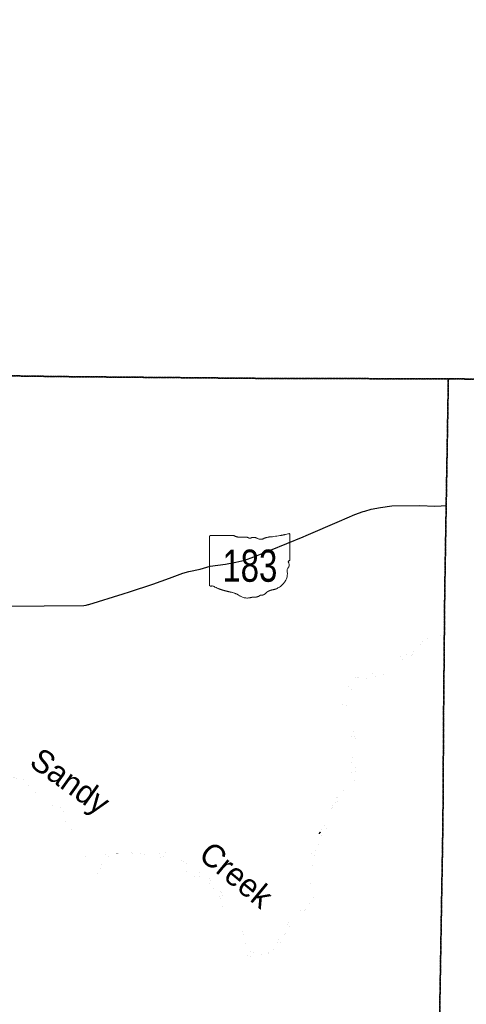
# Model space of a CAD drawing. Header units: feet. Extents: x 2045852 to 2423567, y 671180 to 1091522.
# Tile 98 of 101: x 2287229 to 2296916, y 954545 to 975887. Entities that reach past the tile are written whole.
import ezdxf
from ezdxf.enums import TextEntityAlignment as Align

# ---------------------------------------------------------------- set-up
doc = ezdxf.new("R2010")
doc.units = ezdxf.units.FT
doc.header["$MEASUREMENT"] = 0
doc.linetypes.add('OhDOT_USTN3', pattern=[0.22, 0.165, -0.055])
doc.linetypes.add('stream', pattern=[1.4, 0.7, -0.1, 0.1, -0.1, 0.1, -0.1, 0.1, -0.1])
for name, color, linetype in [('GM_X_Adjacent_County', 7, 'OhDOT_USTN3'), ('GM_X_County', 7, 'OhDOT_USTN3'), ('GM_X_Major_River', 5, 'stream'), ('GM_X_Major_River_Text', 5, 'Continuous'), ('GM_X_State_Location', 7, 'Continuous'), ('GM_X_State_Route', 1, 'Continuous'), ('GM_X_State_Shield', 7, 'Continuous')]:
    doc.layers.add(name, color=color, linetype=linetype)
doc.styles.add('Style-font30', font='font30.shx')
doc.styles.add('Style-font31', font='font31.shx')

# ---------------------------------------------------------------- blocks, each defined once
blk = doc.blocks.new('M1-H5_3')
at = {"layer": 'GM_X_State_Shield', "color": 7, "linetype": 'Continuous', "lineweight": 13}
blk.add_rational_spline([(889, 90), (889, 366), (889, 642), (889, 642), (889, 643), (893, 663), (868, 660), (668, 605), (457, 588), (381, 580), (315, 549), (240, 521), (173, 560), (112, 595), (47, 566), (7, 549), (-22, 577), (-110, 589), (-199, 583), (-269, 581), (-324, 616), (-324, 616), (-324, 616), (-579, 616), (-834, 616), (-834, 616), (-834, 616), (-854, 614), (-851, 598), (-851, 598), (-851, 598), (-851, 70), (-851, -459), (-851, -459), (-851, -459), (-853, -474), (-835, -477), (-817, -477), (-799, -475), (-764, -473), (-747, -497), (-576, -575), (-384, -610), (-281, -631), (-203, -689), (-95, -759), (39, -728), (85, -714), (134, -717), (195, -718), (237, -683), (257, -669), (280, -677), (334, -668), (367, -632), (435, -561), (548, -554), (886, -443), (829, -154), (821, -106), (863, -70), (888, -16), (859, 37), (840, 63), (876, 72), (892, 76), (889, 90), (889, 90), (889, 90), (889, 90), (889, 90)], [1, 1, 1, 1, 1, 0.602679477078, 1, 0.993510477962, 1, 0.97918266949, 1, 0.861753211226, 1, 0.844914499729, 1, 0.780919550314, 1, 0.992003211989, 1, 0.94119849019, 1, 1, 1, 1, 1, 1, 1, 0.707106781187, 1, 1, 1, 1, 1, 1, 1, 0.729277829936, 1, 0.993307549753, 1, 0.85024490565, 1, 0.989290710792, 1, 0.968903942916, 1, 0.884615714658, 1, 0.975313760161, 1, 0.917850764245, 1, 0.834383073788, 1, 0.938481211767, 1, 0.912928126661, 1, 0.784359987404, 1, 0.905853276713, 1, 0.928432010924, 1, 0.626651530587, 1, 0.776429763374, 1, 1, 1, 1, 1], degree=2, knots=[0, 0, 0, 0.028571, 0.028571, 0.057143, 0.057143, 0.085714, 0.085714, 0.114286, 0.114286, 0.142857, 0.142857, 0.171429, 0.171429, 0.2, 0.2, 0.228571, 0.228571, 0.257143, 0.257143, 0.285714, 0.285714, 0.314286, 0.314286, 0.342857, 0.342857, 0.371429, 0.371429, 0.4, 0.4, 0.428571, 0.428571, 0.457143, 0.457143, 0.485714, 0.485714, 0.514286, 0.514286, 0.542857, 0.542857, 0.571429, 0.571429, 0.6, 0.6, 0.628571, 0.628571, 0.657143, 0.657143, 0.685714, 0.685714, 0.714286, 0.714286, 0.742857, 0.742857, 0.771429, 0.771429, 0.8, 0.8, 0.828571, 0.828571, 0.857143, 0.857143, 0.885714, 0.885714, 0.914286, 0.914286, 0.942857, 0.942857, 0.971429, 0.971429, 1, 1, 1], dxfattribs=at)
at = {"layer": 'GM_X_State_Shield', "color": 7, "linetype": 'Continuous', "lineweight": 13, "style": 'Style-font30', "width": 0.767998}
blk.add_attdef('M1-H5_3_14436', text='', height=696, dxfattribs=at).set_placement((21, -384), align=Align.CENTER)

msp = doc.modelspace()

# ---------------------------------------------------------------- linework, layer by layer
at = {"layer": 'GM_X_Adjacent_County', "flags": 128}
for points in [[(2299895, 1090831), (2301402, 1090840), (2307056, 1090903), (2313863, 1090917), (2318107, 1090974), (2324108, 1091056), (2326732, 1091091), (2326938, 1091094), (2328615, 1091117), (2328725, 1091118), (2331837, 1091161), (2333216, 1091180), (2335157, 1091206), (2341799, 1091296), (2342697, 1091308), (2345661, 1091348), (2348514, 1091386), (2352195, 1091435), (2355371, 1091477), (2358848, 1091522), (2358880, 1089100), (2358989, 1081862), (2359077, 1075795), (2359100, 1074264), (2359117, 1073113), (2359120, 1072859), (2359148, 1070979), (2359177, 1068988), (2359183, 1068625), (2359188, 1068297), (2359193, 1067908), (2359198, 1067596), (2359208, 1066892), (2359208, 1066873), (2359212, 1066652), (2359215, 1066419), (2359220, 1066098), (2359225, 1065775), (2359229, 1065456), (2359237, 1064898), (2359242, 1064614), (2359246, 1064329), (2359261, 1063309), (2359263, 1063113), (2359267, 1062870), (2359287, 1061492), (2359309, 1060000), (2359372, 1054688), (2359375, 1054438), (2359384, 1053642), (2359405, 1051846), (2359411, 1051373), (2359435, 1049379), (2359498, 1044029), (2359500, 1043884), (2359531, 1041219), (2359561, 1038682), (2359563, 1038569), (2359598, 1035611), (2359633, 1032629), (2359687, 1028035), (2359700, 1026946), (2359745, 1022879), (2359781, 1019525), (2359871, 1011833), (2360015, 1004509), (2360063, 1000779), (2360067, 1000349), (2360103, 996675), (2358035, 996668), (2357289, 996666), (2357095, 996665), (2356892, 996664), (2356359, 996658), (2355851, 996661), (2355627, 996660), (2355421, 996660), (2355204, 996659), (2354892, 996658), (2354604, 996657), (2354302, 996656), (2353877, 996655), (2353745, 996654), (2353507, 996653), (2353463, 996653), (2353260, 996652), (2353203, 996652), (2352940, 996651), (2351874, 996645), (2350868, 996644), (2348765, 996638), (2346532, 996634), (2344147, 996651), (2341957, 996662), (2338743, 996679), (2335510, 996692), (2333434, 996701), (2332100, 996700), (2329181, 996697), (2329152, 995411), (2329124, 994175), (2326840, 994249), (2326566, 994258), (2323302, 994364), (2318495, 994521), (2318418, 991580), (2318389, 990457), (2318357, 989169), (2318255, 985163), (2318188, 982547), (2318166, 981646), (2318061, 978159), (2317909, 973125), (2317887, 972409), (2317774, 968635), (2317750, 967874), (2315491, 967887), (2314260, 967896), (2311196, 967914), (2309088, 967943), (2304256, 968014), (2303811, 968017), (2303354, 968019), (2303003, 968024), (2302648, 968030), (2302233, 968036), (2301830, 968022), (2300069, 968049), (2296988, 968097), (2296526, 968104), (2292919, 968108), (2288216, 968150), (2287501, 968160), (2286951, 968168), (2285626, 968187), (2280722, 968218), (2272659, 968235), (2270238, 968238), (2265711, 968240), (2264331, 968240), (2260640, 968285), (2260946, 968539), (2261456, 968823), (2262477, 969650), (2262984, 969822), (2263502, 969934), (2264011, 970226), (2264085, 970742), (2263732, 971249), (2263225, 971652), (2263021, 971730), (2262781, 971821), (2262721, 971844), (2262214, 971872), (2261703, 971959), (2260105, 972490), (2259584, 972510), (2259079, 972653), (2258559, 972903), (2258050, 972955), (2257525, 973068), (2256998, 973008), (2256626, 972503), (2255796, 970471), (2255025, 968928), (2254521, 968572), (2253837, 968476), (2253355, 968407), (2252800, 968322), (2251259, 968089), (2245496, 967220), (2243670, 966925), (2240387, 966394), (2235785, 965650), (2235507, 965607), (2232817, 965186), (2232372, 965117), (2231408, 964969), (2231146, 964928), (2230233, 964788), (2224423, 963889), (2224410, 963887), (2223431, 963729), (2220392, 963239), (2216348, 962587), (2213677, 962155), (2211388, 961785), (2205329, 960811), (2204689, 960708), (2204662, 968294), (2204646, 972822), (2204646, 972877), (2204618, 980822), (2204600, 985576), (2204621, 987650), (2204548, 994125), (2204539, 995545), (2204528, 997304), (2204524, 998046), (2204498, 1002246), (2204460, 1006231), (2204446, 1007585), (2204396, 1012421), (2204391, 1012891), (2204405, 1018278), (2204394, 1019758), (2204396, 1020517), (2204379, 1020841), (2204391, 1021803), (2204388, 1022494), (2204388, 1022770), (2204388, 1022837), (2204387, 1023044), (2204303, 1026249), (2204359, 1029499), (2204344, 1030439), (2204262, 1034310), (2204255, 1035776), (2204229, 1040690), (2204199, 1046565), (2204184, 1049044), (2204131, 1055650), (2204109, 1058317), (2204108, 1058407), (2204102, 1059211), (2204097, 1059892), (2204085, 1062073), (2204074, 1062671), (2204592, 1062652), (2205426, 1062621), (2210381, 1062446), (2212081, 1062418), (2214252, 1062298), (2216024, 1062234), (2218716, 1062135), (2224371, 1061928), (2226221, 1061860), (2226856, 1061837), (2228638, 1061772), (2234873, 1061544), (2237828, 1061436), (2239174, 1061390), (2240259, 1061347), (2240479, 1061338), (2245773, 1061157), (2247613, 1061077), (2251064, 1060965), (2252022, 1060939), (2254917, 1060860), (2259350, 1060738), (2259905, 1060723), (2262136, 1060664), (2262585, 1060651), (2263022, 1060638), (2263374, 1060628), (2264164, 1060606), (2264721, 1060591), (2266030, 1060558), (2267009, 1060529), (2267101, 1064320), (2267106, 1064506), (2267184, 1067691), (2267224, 1068546), (2267310, 1072879), (2267407, 1076551), (2267570, 1083741), (2267583, 1084035), (2267594, 1084592), (2267628, 1085890), (2267674, 1087762), (2267711, 1089283), (2267778, 1090418), (2268200, 1090405), (2270733, 1090435), (2271751, 1090471), (2272585, 1090487), (2273842, 1090511), (2274067, 1090515), (2275300, 1090545), (2275354, 1090544), (2275965, 1090561), (2276111, 1090564), (2279737, 1090638), (2280571, 1090646), (2281184, 1090660), (2283974, 1090692), (2287536, 1090733), (2291695, 1090779), (2294190, 1090795), (2294565, 1090800), (2298147, 1090820), (2299145, 1090827)], [(2385843, 996816), (2388550, 996844), (2391219, 996863), (2392860, 996882), (2394466, 996900), (2396696, 996892), (2401959, 996992), (2407257, 997092), (2407266, 996483), (2407361, 992263), (2407401, 988013), (2407402, 987887), (2407487, 979977), (2407525, 977326), (2407527, 974239), (2407526, 971632), (2407533, 966710), (2411661, 966705), (2422039, 966681), (2423437, 966676), (2423425, 965023), (2423410, 959204), (2423372, 953921), (2423350, 950879), (2423361, 950412), (2423290, 944487), (2423298, 942147), (2423264, 941751), (2423238, 939074), (2423204, 935566), (2423197, 934885), (2418777, 934904), (2413466, 934928), (2407268, 934953), (2407239, 933727), (2407169, 929622), (2407167, 929496), (2407062, 922841), (2407043, 917335), (2407016, 914447), (2406946, 910804), (2406916, 909127), (2406871, 905808), (2406868, 905207), (2406867, 904943), (2406863, 904241), (2406860, 903353), (2406859, 903107), (2406856, 902755), (2404755, 902792), (2403398, 902817), (2403059, 902823), (2402505, 902832), (2402460, 899320), (2402437, 897480), (2402415, 895252), (2402350, 890489), (2402320, 888460), (2402312, 887930), (2402310, 887695), (2402299, 886946), (2401014, 886966), (2397365, 886992), (2396965, 886996), (2396570, 887000), (2393068, 887038), (2392161, 887049), (2389162, 887081), (2387703, 887097), (2387317, 887101), (2386142, 887113), (2384023, 887194), (2382006, 887255), (2379467, 887325), (2375438, 887380), (2374666, 887390), (2374652, 887391), (2370930, 887452), (2370624, 887457), (2369283, 887479), (2366996, 887527), (2365466, 887563), (2362089, 887642), (2361544, 887655), (2360188, 887687), (2358194, 887744), (2358189, 888324), (2356925, 888351), (2354893, 888400), (2352442, 888459), (2351283, 888487), (2347444, 888538), (2342120, 888644), (2340249, 888682), (2339367, 888700), (2336969, 888751), (2335746, 888777), (2333670, 888820), (2333368, 888826), (2333315, 888827), (2331547, 888836), (2330717, 888841), (2329386, 888849), (2326906, 888890), (2326871, 888238), (2326331, 888233), (2322870, 888380), (2321405, 888443), (2320173, 888469), (2316068, 888558), (2313419, 888610), (2310932, 888659), (2311015, 895934), (2311128, 901731), (2311136, 904416), (2311142, 906658), (2311162, 908662), (2311183, 910510), (2311204, 912098), (2311214, 912955), (2311236, 914088), (2311256, 915178), (2311306, 917826), (2311333, 919259), (2311541, 929080), (2311634, 933543), (2311710, 936593), (2308259, 936694), (2302575, 936812), (2299326, 936856), (2295916, 936962), (2295972, 939486), (2296028, 941568), (2296064, 942890), (2296177, 947051), (2296281, 950996), (2296367, 956057), (2296408, 958466), (2296423, 960870), (2296448, 963511), (2296479, 965356), (2296526, 968104), (2296988, 968097), (2300069, 968049), (2301830, 968022), (2302233, 968036), (2302648, 968030), (2303003, 968024), (2303354, 968019), (2303811, 968017), (2304256, 968014), (2309088, 967943), (2311196, 967914), (2314260, 967896), (2315491, 967887), (2317750, 967874), (2317774, 968635), (2317887, 972409), (2317909, 973125), (2318061, 978159), (2318166, 981646), (2318188, 982547), (2318255, 985163), (2318357, 989169), (2318389, 990457), (2318418, 991580), (2318495, 994521), (2323302, 994364), (2326566, 994258), (2326840, 994249), (2329124, 994175), (2329152, 995411), (2329181, 996697), (2332100, 996700), (2333434, 996701), (2335510, 996692), (2338743, 996679), (2341957, 996662), (2344147, 996651), (2346532, 996634), (2348765, 996638), (2350868, 996644), (2351874, 996645), (2352940, 996651), (2353203, 996652), (2353260, 996652), (2353463, 996653), (2353507, 996653), (2353745, 996654), (2353877, 996655), (2354302, 996656), (2354604, 996657), (2354892, 996658), (2355204, 996659), (2355421, 996660), (2355627, 996660), (2355851, 996661), (2356359, 996658), (2356892, 996664), (2357095, 996665), (2357289, 996666), (2358035, 996668), (2360103, 996675), (2360621, 996679), (2362232, 996675), (2363481, 996699), (2364946, 996700), (2370207, 996703), (2373948, 996705), (2378335, 996737), (2378822, 996742), (2380900, 996764), (2383717, 996793)]]:
    msp.add_lwpolyline(points, close=True, dxfattribs=at)
at = {"layer": 'GM_X_County', "flags": 128}
msp.add_lwpolyline([(2243670, 966925), (2245496, 967220), (2251259, 968089), (2252800, 968322), (2253355, 968407), (2253837, 968476), (2254521, 968572), (2255025, 968928), (2255796, 970471), (2256626, 972503), (2256998, 973008), (2257525, 973068), (2258050, 972955), (2258559, 972903), (2259079, 972653), (2259584, 972510), (2260105, 972490), (2261703, 971959), (2262214, 971872), (2262721, 971844), (2262781, 971821), (2263021, 971730), (2263225, 971652), (2263732, 971249), (2264085, 970742), (2264011, 970226), (2263502, 969934), (2262984, 969822), (2262477, 969650), (2261456, 968823), (2260946, 968539), (2260640, 968285), (2264331, 968240), (2265711, 968240), (2270238, 968238), (2272659, 968235), (2280722, 968218), (2285626, 968187), (2286951, 968168), (2287501, 968160), (2288216, 968150), (2292919, 968108), (2296526, 968104), (2296479, 965356), (2296448, 963511), (2296423, 960870), (2296408, 958466), (2296367, 956057), (2296281, 950996), (2296177, 947051), (2296064, 942890), (2296028, 941568), (2295972, 939486), (2295916, 936962), (2299326, 936856), (2302575, 936812), (2308259, 936694), (2311710, 936593), (2311634, 933543), (2311541, 929080), (2311333, 919259), (2311306, 917826), (2311256, 915178), (2311236, 914088), (2311214, 912955), (2311204, 912098), (2311183, 910510), (2311162, 908662), (2311142, 906658), (2311136, 904416), (2311128, 901731), (2311015, 895934), (2310932, 888659), (2310895, 887022), (2310806, 880375), (2310724, 876069), (2310623, 872515), (2310623, 872508), (2310607, 871396), (2310502, 865439), (2310498, 865288), (2310398, 861026), (2310306, 856424), (2310248, 853220), (2310223, 851932), (2310214, 851520), (2310138, 848241), (2310114, 846712), (2310080, 844541), (2310027, 841184), (2307349, 841233), (2303948, 841296), (2299409, 841304), (2298984, 841309), (2298203, 841318), (2296152, 841341), (2293505, 841370), (2293396, 836726), (2293369, 835544), (2293369, 835523), (2293308, 832193), (2293233, 828059), (2293212, 825327), (2293118, 821627), (2293188, 821552), (2293117, 818552), (2293112, 818342), (2293053, 815903), (2293041, 815366), (2293031, 814619), (2293029, 814434), (2293026, 814182), (2293020, 810701), (2293017, 808570), (2288312, 808685), (2287694, 808712), (2286396, 808723), (2285052, 808754), (2284511, 808769), (2281941, 808765), (2278607, 808857), (2275865, 808932), (2274807, 808927), (2272383, 808997), (2271583, 809017), (2268756, 809074), (2267589, 809085), (2266460, 809129), (2265363, 809148), (2262276, 809213), (2258356, 809339), (2255913, 809419), (2251689, 809473), (2251380, 809474), (2247789, 809509), (2244622, 809597), (2241725, 809678), (2240904, 809686), (2239933, 809721), (2237881, 809768), (2235157, 809813), (2235108, 809832), (2235024, 809841), (2234824, 809845), (2234064, 809837), (2233946, 809839), (2233091, 809852), (2227551, 809935), (2226694, 809947), (2224069, 810043), (2222591, 810077), (2216385, 810247), (2216269, 810252), (2215989, 810263), (2213519, 810293), (2213627, 817102), (2213655, 818136), (2213726, 820713), (2213805, 823202), (2213815, 823503), (2213879, 825865), (2213899, 826592), (2213910, 827017), (2213920, 827376), (2213958, 828780), (2214067, 832866), (2214085, 833647), (2214161, 837071), (2214172, 837601), (2214173, 837651), (2214280, 842456), (2214325, 844752), (2214394, 848299), (2214406, 850297), (2214439, 851037), (2214443, 851558), (2214446, 852454), (2214462, 853287), (2214476, 853629), (2214493, 853816), (2214491, 853997), (2214499, 854314), (2214510, 854746), (2214525, 855349), (2214553, 855578), (2214547, 856204), (2214657, 859704), (2214652, 860056), (2214703, 861291), (2214685, 861780), (2214689, 861870), (2214692, 861891), (2214706, 862018), (2214722, 862314), (2214713, 862358), (2214760, 863784), (2213059, 863767), (2212338, 863778), (2207729, 863916), (2205877, 863971), (2201653, 864097), (2200260, 864139), (2197000, 864235), (2196205, 864256), (2196155, 864257), (2196092, 864258), (2195885, 864274), (2195196, 864286), (2194935, 864288), (2191445, 864378), (2189480, 864425), (2188982, 864436), (2188457, 864449), (2187922, 864462), (2187925, 864628), (2187948, 865755), (2187948, 866033), (2188007, 867963), (2188110, 871364), (2188124, 871834), (2188182, 873967), (2188318, 879030), (2188403, 882186), (2188476, 886476), (2188490, 887264), (2188495, 887582), (2188532, 889441), (2188560, 890861), (2188613, 891479), (2190605, 891425), (2191120, 891411), (2193461, 891346), (2197423, 891265), (2199208, 891260), (2199586, 891258), (2199593, 891663), (2199711, 897821), (2199775, 901222), (2199836, 904425), (2199869, 906089), (2199891, 907113), (2199947, 909708), (2200006, 912318), (2200087, 915212), (2200143, 917325), (2200155, 917813), (2200338, 924556), (2200392, 926843), (2200484, 930897), (2200489, 931164), (2200543, 933850), (2200339, 933858), (2200406, 936209), (2200436, 937271), (2200493, 940261), (2200529, 942562), (2200560, 945010), (2200580, 945814), (2200683, 949897), (2200730, 951733), (2200755, 952721), (2200835, 955808), (2200883, 957242), (2200924, 958023), (2200215, 958030), (2199395, 958038), (2199385, 959902), (2202793, 960436), (2203294, 960508), (2204689, 960708), (2205329, 960811), (2211388, 961785), (2213677, 962155), (2216348, 962587), (2220392, 963239), (2223431, 963729), (2224410, 963887), (2224423, 963889), (2230233, 964788), (2231146, 964928), (2231408, 964969), (2232372, 965117), (2232817, 965186), (2235507, 965607), (2235785, 965650), (2240387, 966394)], close=True, dxfattribs=at)
at = {"layer": 'GM_X_Major_River'}
for p, q in [((2296440, 962483), (2296441, 962566)), ((2293752, 958279), (2293718, 958240))]:
    msp.add_line(p, q, dxfattribs=at)
at = {"layer": 'GM_X_Major_River', "ltscale": 0.333, "const_width": 0.18, "flags": 128}
for points in [[(2296441, 962566), (2296393, 962602), (2296329, 962623), (2296257, 962603), (2296205, 962594), (2296141, 962570), (2296071, 962543), (2296001, 962524), (2295933, 962487), (2295870, 962453), (2295840, 962398), (2295835, 962330), (2295829, 962264), (2295784, 962197), (2295720, 962175), (2295658, 962148), (2295594, 962126), (2295530, 962091), (2295456, 962060), (2295400, 962030), (2295337, 961979), (2295283, 961936), (2295220, 961863), (2295176, 961799), (2295116, 961764), (2295056, 961754), (2294990, 961741), (2294922, 961730), (2294856, 961718), (2294806, 961713), (2294744, 961695), (2294684, 961674), (2294620, 961653), (2294550, 961629), (2294498, 961616), (2294428, 961575), (2294369, 961515), (2294355, 961465), (2294352, 961396), (2294352, 961346), (2294365, 961274), (2294334, 961214), (2294272, 961173), (2294226, 961102), (2294223, 961032), (2294244, 960968), (2294276, 960896), (2294295, 960832), (2294312, 960769), (2294334, 960701), (2294355, 960639), (2294382, 960569), (2294396, 960515), (2294415, 960445), (2294427, 960379), (2294438, 960309), (2294449, 960243), (2294457, 960170), (2294462, 960102), (2294455, 960028), (2294447, 959960), (2294440, 959888), (2294434, 959819), (2294431, 959753), (2294430, 959689), (2294426, 959621), (2294415, 959557), (2294397, 959488), (2294374, 959414), (2294345, 959342), (2294317, 959291), (2294283, 959223), (2294252, 959172), (2294196, 959106), (2294131, 959041), (2294061, 958994), (2293991, 958949), (2293950, 958885), (2293940, 958819), (2293927, 958748), (2293919, 958698), (2293908, 958632), (2293899, 958570), (2293879, 958515), (2293864, 958455), (2293834, 958403), (2293776, 958344), (2293752, 958279)], [(2293818, 958280), (2293892, 958367), (2293948, 958444), (2293971, 958502), (2293987, 958558), (2293992, 958609), (2293994, 958663), (2293995, 958715), (2293997, 958781), (2294014, 958849), (2294066, 958912), (2294134, 958951), (2294193, 958989), (2294261, 959052), (2294325, 959109), (2294370, 959177), (2294416, 959250), (2294461, 959319), (2294483, 959371), (2294508, 959429), (2294520, 959494), (2294521, 959566), (2294516, 959630), (2294510, 959696), (2294509, 959812), (2294512, 959862), (2294520, 959923), (2294529, 959973), (2294547, 960039), (2294552, 960109), (2294543, 960177), (2294531, 960239), (2294506, 960309), (2294496, 960359), (2294487, 960425), (2294470, 960489), (2294452, 960553), (2294429, 960627), (2294408, 960697), (2294396, 960767), (2294373, 960833), (2294340, 960903), (2294318, 960967), (2294307, 961031), (2294337, 961104), (2294398, 961158), (2294422, 961209), (2294425, 961285), (2294429, 961353), (2294418, 961427), (2294443, 961493), (2294501, 961544), (2294571, 961581), (2294639, 961603), (2294709, 961608), (2294781, 961621), (2294847, 961643), (2294915, 961646), (2294979, 961655), (2295045, 961673), (2295095, 961678), (2295167, 961697), (2295227, 961741), (2295262, 961794), (2295306, 961850), (2295363, 961925), (2295429, 961966), (2295499, 962000), (2295569, 962033), (2295635, 962062), (2295766, 962129), (2295830, 962144), (2295894, 962178), (2295942, 962239), (2295931, 962301), (2295916, 962373), (2295986, 962424), (2296052, 962456), (2296120, 962481), (2296188, 962500), (2296248, 962530), (2296316, 962555), (2296388, 962526), (2296440, 962483)], [(2288407, 958208), (2288380, 958277), (2288359, 958329), (2288329, 958393), (2288308, 958445), (2288279, 958517), (2288247, 958584), (2288220, 958660), (2288187, 958714), (2288139, 958780), (2288080, 958851), (2288015, 958915), (2287955, 958959), (2287882, 959006), (2287812, 959039), (2287761, 959051), (2287695, 959072), (2287633, 959096), (2287568, 959139), (2287535, 959205), (2287513, 959257), (2287480, 959319), (2287424, 959376), (2287373, 959394), (2287305, 959415), (2287245, 959433), (2287177, 959444), (2287104, 959456), (2287058, 959521), (2287051, 959587), (2287050, 959660), (2287032, 959728), (2287005, 959793), (2286996, 959860), (2287026, 959912), (2287055, 959976), (2287065, 960045), (2287050, 960111), (2286992, 960162), (2286925, 960164), (2286855, 960155), (2286786, 960108), (2286726, 960085), (2286664, 960055), (2286612, 960072), (2286541, 960090), (2286479, 960157), (2286426, 960189), (2286368, 960252), (2286347, 960322), (2286334, 960386), (2286330, 960449), (2286325, 960513), (2286315, 960567), (2286308, 960617), (2286300, 960667), (2286289, 960717), (2286269, 960771), (2286228, 960834), (2286165, 960892), (2286103, 960932), (2286038, 960975), (2285970, 961004), (2285901, 961040), (2285837, 961071), (2285771, 961105), (2285706, 961138), (2285634, 961158), (2285557, 961183), (2285491, 961202), (2285427, 961232), (2285356, 961257), (2285306, 961277), (2285254, 961292), (2285175, 961306), (2285121, 961319), (2285067, 961337), (2284986, 961368), (2284936, 961392), (2284876, 961415), (2284809, 961455), (2284739, 961500), (2284660, 961521), (2284592, 961563), (2284527, 961606), (2284457, 961638), (2284399, 961625), (2284337, 961594), (2284281, 961560), (2284214, 961507), (2284162, 961484), (2284094, 961448), (2284040, 961419), (2283976, 961382), (2283908, 961366), (2283842, 961357), (2283768, 961342), (2283702, 961340), (2283652, 961337), (2283611, 961395), (2283603, 961467)], [(2286713, 959967), (2286740, 959895), (2286792, 959836), (2286867, 959798), (2286929, 959747), (2286966, 959673), (2286983, 959621), (2286991, 959555), (2287012, 959477), (2287063, 959411), (2287125, 959384), (2287189, 959368), (2287243, 959355), (2287296, 959341), (2287362, 959324), (2287433, 959284), (2287481, 959213), (2287496, 959159), (2287520, 959099), (2287571, 959041), (2287646, 958994), (2287708, 958970), (2287774, 958951), (2287843, 958921), (2287893, 958896), (2287954, 958842), (2288012, 958789), (2288067, 958723), (2288138, 958638), (2288181, 958564), (2288211, 958510), (2288246, 958438), (2288268, 958386), (2288301, 958318), (2288320, 958208)], [(2293074, 956218), (2293117, 956281), (2293171, 956351), (2293222, 956412), (2293283, 956473), (2293341, 956530), (2293402, 956578), (2293476, 956627), (2293531, 956682), (2293591, 956743), (2293628, 956793), (2293667, 956862), (2293689, 956912), (2293696, 956964), (2293697, 957036), (2293679, 957102), (2293642, 957158), (2293587, 957223), (2293534, 957287), (2293506, 957350), (2293515, 957420), (2293552, 957487), (2293569, 957551), (2293593, 957618), (2293608, 957668), (2293617, 957718), (2293625, 957786), (2293630, 957838), (2293638, 957888), (2293659, 957953), (2293706, 958021), (2293735, 958090), (2293759, 958158), (2293788, 958228), (2293818, 958280)], [(2288320, 958208), (2288318, 958170), (2288324, 958098), (2288341, 958036), (2288362, 957970), (2288387, 957902), (2288451, 957857), (2288518, 957797), (2288583, 957734), (2288606, 957666), (2288634, 957601), (2288667, 957531), (2288680, 957461), (2288711, 957393), (2288776, 957338), (2288826, 957304), (2288888, 957273), (2288951, 957278), (2289016, 957325), (2289041, 957385), (2289063, 957455), (2289076, 957528), (2289083, 957600), (2289106, 957666), (2289152, 957735), (2289207, 957805), (2289263, 957814), (2289319, 957821), (2289369, 957821), (2289437, 957826), (2289489, 957847), (2289559, 957856), (2289627, 957856), (2289695, 957805), (2289762, 957760), (2289833, 957723), (2289883, 957709), (2289957, 957702), (2290007, 957694), (2290079, 957689), (2290131, 957686), (2290195, 957687), (2290251, 957709), (2290323, 957740), (2290373, 957743), (2290451, 957712), (2290514, 957676), (2290580, 957641), (2290649, 957614), (2290699, 957578), (2290768, 957543), (2290812, 957488), (2290847, 957424), (2290882, 957372), (2290945, 957315), (2291009, 957304), (2291073, 957318), (2291141, 957315), (2291191, 957294), (2291262, 957250), (2291327, 957177), (2291388, 957108), (2291440, 957048), (2291491, 956977), (2291536, 956917), (2291577, 956852), (2291614, 956786), (2291624, 956718), (2291637, 956656), (2291654, 956584), (2291687, 956523), (2291796, 956388), (2291855, 956334), (2291900, 956273), (2291922, 956221), (2291953, 956155), (2291978, 956079), (2292003, 956016), (2292026, 955944), (2292046, 955878), (2292065, 955810), (2292080, 955756), (2292103, 955682), (2292166, 955615), (2292234, 955586), (2292288, 955590), (2292340, 955597), (2292414, 955612), (2292472, 955617), (2292534, 955633), (2292620, 955654), (2292691, 955691), (2292759, 955738), (2292826, 955809), (2292874, 955871), (2292913, 955940), (2292952, 956013), (2292983, 956081), (2293033, 956158), (2293074, 956218)], [(2293237, 956512), (2293171, 956441), (2293114, 956379), (2293063, 956306), (2293030, 956236), (2292998, 956183), (2292959, 956113), (2292872, 955980), (2292831, 955911), (2292782, 955858), (2292724, 955796), (2292657, 955739), (2292589, 955692), (2292521, 955673), (2292457, 955666), (2292387, 955656), (2292335, 955665), (2292277, 955670), (2292203, 955692), (2292146, 955749), (2292133, 955813), (2292125, 955877), (2292136, 955939), (2292123, 955999), (2292095, 956051), (2292064, 956102), (2292035, 956166), (2292009, 956218), (2291982, 956286), (2291947, 956351), (2291900, 956423), (2291837, 956496), (2291764, 956563), (2291710, 956615), (2291699, 956685), (2291690, 956771), (2291671, 956831), (2291642, 956896), (2291612, 956960), (2291577, 957012), (2291530, 957063), (2291475, 957131), (2291415, 957198), (2291360, 957250), (2291295, 957317), (2291232, 957362), (2291170, 957390), (2291106, 957399), (2291036, 957374), (2290982, 957381), (2290907, 957415), (2290883, 957482), (2290876, 957534), (2290843, 957598), (2290781, 957647), (2290724, 957677), (2290648, 957716), (2290581, 957751), (2290503, 957790), (2290452, 957808), (2290380, 957845), (2290304, 957830), (2290234, 957797), (2290144, 957772), (2290072, 957775), (2290018, 957781), (2289950, 957794), (2289876, 957813), (2289823, 957835), (2289759, 957880), (2289690, 957917), (2289630, 957918), (2289562, 957918), (2289510, 957917), (2289444, 957906), (2289358, 957887), (2289290, 957880), (2289224, 957872), (2289152, 957859), (2289077, 957786), (2289032, 957721), (2289010, 957651), (2288997, 957585), (2288986, 957521), (2288980, 957470), (2288951, 957402), (2288887, 957361), (2288837, 957371), (2288795, 957426), (2288766, 957494), (2288704, 957625), (2288673, 957699), (2288647, 957767), (2288610, 957831), (2288553, 957896), (2288486, 957943), (2288432, 958001), (2288419, 958065), (2288414, 958135), (2288407, 958208)], [(2293718, 958240), (2293698, 958171), (2293657, 958107), (2293648, 958055), (2293622, 957998), (2293593, 957948), (2293572, 957880), (2293564, 957809), (2293559, 957743), (2293548, 957693), (2293534, 957627), (2293507, 957558), (2293484, 957504), (2293458, 957436), (2293441, 957370), (2293438, 957305), (2293467, 957242), (2293528, 957174), (2293584, 957105), (2293629, 957043), (2293644, 956981), (2293631, 956915), (2293601, 956851), (2293560, 956784), (2293493, 956715), (2293431, 956663), (2293364, 956614), (2293300, 956561), (2293237, 956512)]]:
    msp.add_lwpolyline(points, dxfattribs=at)
at = {"layer": 'GM_X_State_Route', "flags": 128}
msp.add_lwpolyline([(2286033, 963170), (2288622, 963191), (2288672, 963197), (2288716, 963209), (2288732, 963213), (2289471, 963445), (2289614, 963489), (2290117, 963655), (2290477, 963781), (2290770, 963891), (2290898, 963926), (2291142, 963979), (2291358, 964039), (2291690, 964083), (2291914, 964130), (2292111, 964175), (2292311, 964243), (2292671, 964389), (2293376, 964680), (2293440, 964706), (2294165, 965019), (2294498, 965160), (2294680, 965227), (2294716, 965237), (2294854, 965274), (2295057, 965315), (2295301, 965351), (2295911, 965354), (2296231, 965344), (2296369, 965351), (2296479, 965356)], dxfattribs=at)

# ---------------------------------------------------------------- block references
at = {"layer": 'GM_X_State_Shield', "color": 7, "linetype": 'Continuous', "lineweight": 13}
ref = msp.add_blockref('M1-H5_3', (2292200, 964088), dxfattribs=at)
ref.add_attrib('M1-H5_3_27656', '183', dxfattribs={"linetype": 'Continuous', "height": 696.1, "style": 'Style-font30', "width": 0.767998}).set_placement((2292221, 963704), align=Align.CENTER)

# ---------------------------------------------------------------- texts
at = {"layer": 'GM_X_Major_River_Text', "style": 'Style-font31'}
for s, rotation, p in [('Sandy', 324.4578, (2288183, 959180)), ('Creek', 320.4565, (2291770, 957159))]:
    msp.add_text(s, height=500.1, rotation=rotation, dxfattribs=at).set_placement(p, align=Align.CENTER)
at = {"layer": 'GM_X_State_Location', "style": 'Style-font30'}
msp.add_text('183', height=0.0000833, rotation=0, dxfattribs=at).set_placement((2291847, 964014))
for s in ['s', 'r']:
    msp.add_text(s, height=0.0000833, dxfattribs=at).set_placement((2292200, 964088), align=Align.MIDDLE_CENTER)

doc.saveas('drawing.dxf')
